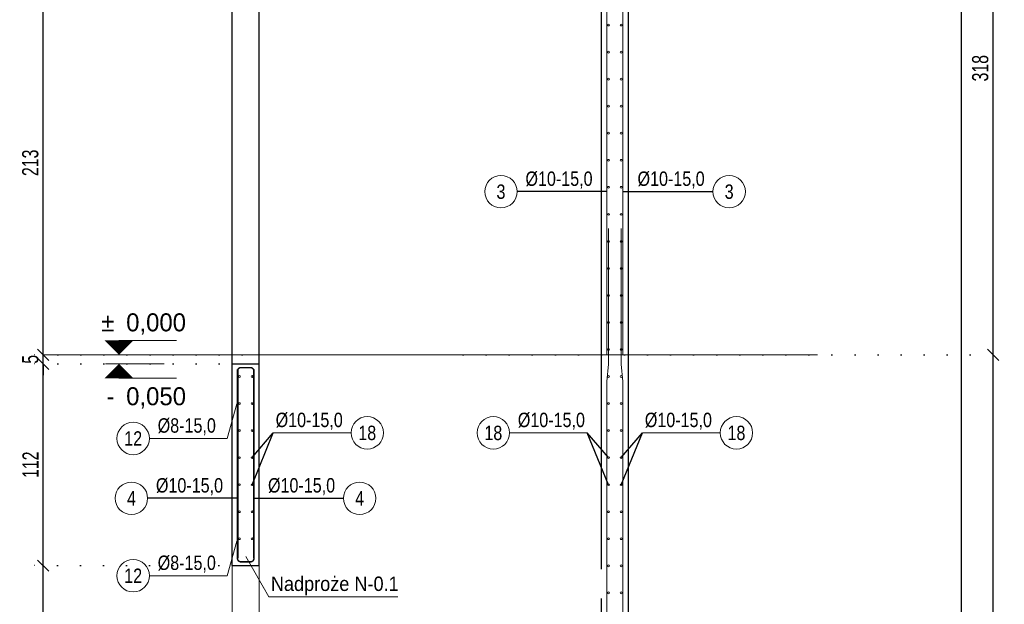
# Model space of a CAD drawing. Header units: millimetres. Extents: x 11149 to 111407, y -107619 to -23630.
# Tile 237 of 245: x 21141 to 21688, y -26605 to -26280. Entities that reach past the tile are written whole.
import ezdxf
from ezdxf.enums import TextEntityAlignment as Align

# ---------------------------------------------------------------- set-up
doc = ezdxf.new("R2010")
doc.units = ezdxf.units.MM
doc.header["$LTSCALE"] = 2
doc.linetypes.add('DOT', pattern=[6.35, 0, -6.35])
doc.layers.get('0').update_dxf_attribs({"plot": 0})
doc.layers.get('Defpoints').update_dxf_attribs({"color": 1})
for name, color, linetype, lineweight in [('e-cad_cienkie', 1, 'Continuous', 9), ('e-cad_kontur', 2, 'Continuous', 25), ('e-cad_opisy', 7, 'Continuous', 9), ('e-cad_prety_przekroj', 4, 'Continuous', 5), ('e-cad_prety_widok', 161, 'Continuous', 5), ('e-cad_wymiary', 4, 'Continuous', 9), ('Opisy', 7, 'Continuous', 13)]:
    doc.layers.add(name, color=color, linetype=linetype, lineweight=lineweight)
doc.layers.add('e-cad_strzemiona', color=3, linetype='Continuous')
doc.styles.add('e-cad_1', font='arial.ttf', dxfattribs={"width": 0.7})
doc.dimstyles.new('e-cad_1_25_[cm]', dxfattribs={"dimscale": 2.5, "dimtxt": 1.8, "dimasz": 1.25, "dimexe": 1.25, "dimexo": 0.625, "dimgap": 0.5, "dimtad": 1, "dimdec": 0, "dimrnd": 1, "dimzin": 1, "dimtxsty": 'e-cad_1', "dimblk": 'OBLIQUE', "dimcen": 2.5, "dimclrd": 256, "dimclre": 252, "dimclrt": 7, "dimadec": 0, "dimazin": 0, "dimtfac": 1, "dimtix": 1, "dimtmove": 2, "dimatfit": 3, "dimldrblk": 'NONE', "dimfxl": 60, "dimfxlon": 1, "dimarcsym": 0})
doc.dimstyles.new('e-cad_1_50_[cm]', dxfattribs={"dimscale": 5, "dimtxt": 1.8, "dimasz": 1.25, "dimexe": 1.25, "dimexo": 0.625, "dimgap": 0.5, "dimtad": 1, "dimdec": 0, "dimrnd": 1, "dimzin": 1, "dimtxsty": 'e-cad_1', "dimblk": 'OBLIQUE', "dimcen": 2.5, "dimclrd": 256, "dimclre": 252, "dimclrt": 7, "dimadec": 0, "dimazin": 0, "dimtfac": 1, "dimtix": 1, "dimtmove": 2, "dimatfit": 3, "dimldrblk": 'NONE', "dimfxl": 60, "dimfxlon": 1, "dimarcsym": 0})

# ---------------------------------------------------------------- blocks, each defined once
blk = doc.blocks.new('e-cad_kota_2')
blk.add_line((0, 1.6), (6.4, 1.6))
blk.add_lwpolyline([(0, 0, 0, 3.2, 0), (0, 1.6, 3.2, 3.2, 0)], format="xyseb")
at = {"style": 'e-cad_1', "width": 0.95}
blk.add_attdef('ZNAK', text='', height=2, dxfattribs=at).set_placement((-0.5, 2.6), align=Align.RIGHT)
blk.add_attdef('RZEDNA', (0.8, 2.6), '', height=2, dxfattribs=at)
blk = doc.blocks.new('e-cad_kota_2_1')
blk.add_line((0, -1.6), (6.4, -1.6))
blk.add_lwpolyline([(0, 0, 0, 3.2, 0), (0, -1.6, 3.2, 3.2, 0)], format="xyseb")
at = {"style": 'e-cad_1', "width": 0.95}
blk.add_attdef('ZNAK', text='', height=2, dxfattribs=at).set_placement((-0.5, -4.6), align=Align.RIGHT)
blk.add_attdef('RZEDNA', (0.8, -4.6), '', height=2, dxfattribs=at)
blk = doc.blocks.new('_OBLIQUE')
at = {"color": 0, "linetype": 'ByBlock', "lineweight": -2}
blk.add_line((-0.5, -0.5), (0.5, 0.5), dxfattribs=at)
blk = doc.blocks.new('*D1171')
at = {"layer": 'Defpoints', "color": 0}
for p in [(21433.26, -25127.38), (21664.21, -25127.38), (21550.21, -26631.38)]:
    blk.add_point(p, dxfattribs=at)
at = {"layer": 'e-cad_wymiary', "color": 252, "linetype": 'DOT', "lineweight": -2}
for p, q in [((21436.38, -25127.38), (21670.46, -25127.38)), ((21553.33, -26631.38), (21670.46, -26631.38))]:
    blk.add_line(p, q, dxfattribs=at)
at = {"layer": 'e-cad_wymiary', "lineweight": -2}
blk.add_line((21664.21, -26631.38), (21664.21, -25127.38), dxfattribs=at)
at = {"layer": 'e-cad_wymiary', "lineweight": -2, "xscale": 6.25, "yscale": 6.25, "zscale": 6.25}
for p, rotation in [((21664.21, -25127.38), 90), ((21664.21, -26631.38), 270)]:
    blk.add_blockref('_OBLIQUE', p, dxfattribs=dict(at, rotation=rotation))
at = {"layer": 'e-cad_wymiary', "color": 7, "insert": (21657.11, -25879.38), "char_height": 9, "attachment_point": 5, "rotation": 90, "style": 'e-cad_1'}
blk.add_mtext('1504', dxfattribs=at)
blk = doc.blocks.new('_None')
blk = doc.blocks.new('*D1175')
at = {"layer": 'Defpoints', "color": 0}
for p in [(21384.32, -26466.38), (21681.71, -26466.38), (21384.32, -26796.38)]:
    blk.add_point(p, dxfattribs=at)
at = {"layer": 'e-cad_wymiary', "color": 252, "linetype": 'DOT', "lineweight": -2}
for p, q in [((21387.45, -26466.38), (21687.96, -26466.38)), ((21387.45, -26796.38), (21687.96, -26796.38))]:
    blk.add_line(p, q, dxfattribs=at)
at = {"layer": 'e-cad_wymiary', "lineweight": -2}
blk.add_line((21681.71, -26796.38), (21681.71, -26466.38), dxfattribs=at)
at = {"layer": 'e-cad_wymiary', "lineweight": -2, "xscale": 6.25, "yscale": 6.25, "zscale": 6.25}
for p, rotation in [((21681.71, -26466.38), 90), ((21681.71, -26796.38), 270)]:
    blk.add_blockref('_OBLIQUE', p, dxfattribs=dict(at, rotation=rotation))
at = {"layer": 'e-cad_wymiary', "color": 7, "insert": (21674.61, -26631.38), "char_height": 9, "attachment_point": 5, "rotation": 90, "style": 'e-cad_1'}
blk.add_mtext('330', dxfattribs=at)
blk = doc.blocks.new('*D1176')
at = {"layer": 'Defpoints', "color": 0}
for p in [(21415.43, -26148.38), (21681.71, -26148.38), (21384.32, -26466.38)]:
    blk.add_point(p, dxfattribs=at)
at = {"layer": 'e-cad_wymiary', "color": 252, "linetype": 'DOT', "lineweight": -2}
for p, q in [((21418.56, -26148.38), (21687.96, -26148.38)), ((21387.45, -26466.38), (21687.96, -26466.38))]:
    blk.add_line(p, q, dxfattribs=at)
at = {"layer": 'e-cad_wymiary', "lineweight": -2}
blk.add_line((21681.71, -26466.38), (21681.71, -26148.38), dxfattribs=at)
at = {"layer": 'e-cad_wymiary', "lineweight": -2, "xscale": 6.25, "yscale": 6.25, "zscale": 6.25}
for p, rotation in [((21681.71, -26148.38), 90), ((21681.71, -26466.38), 270)]:
    blk.add_blockref('_OBLIQUE', p, dxfattribs=dict(at, rotation=rotation))
at = {"layer": 'e-cad_wymiary', "color": 7, "insert": (21674.61, -26307.38), "char_height": 9, "attachment_point": 5, "rotation": 90, "style": 'e-cad_1'}
blk.add_mtext('318', dxfattribs=at)
blk = doc.blocks.new('*D1182')
at = {"layer": 'Defpoints', "color": 0, "ltscale": 0.5}
for p in [(21154.21, -26583.38), (21267.69, -26583.38), (21274.21, -26796.93)]:
    blk.add_point(p, dxfattribs=at)
at = {"layer": 'e-cad_wymiary', "color": 252, "linetype": 'DOT', "lineweight": -2}
for p, q in [((21264.57, -26583.38), (21147.96, -26583.38)), ((21271.08, -26796.93), (21147.96, -26796.93))]:
    blk.add_line(p, q, dxfattribs=at)
at = {"layer": 'e-cad_wymiary', "lineweight": -2}
blk.add_line((21154.21, -26796.93), (21154.21, -26583.38), dxfattribs=at)
at = {"layer": 'e-cad_wymiary', "lineweight": -2, "ltscale": 0.5, "xscale": 6.25, "yscale": 6.25, "zscale": 6.25}
for p, rotation in [((21154.21, -26583.38), 90), ((21154.21, -26796.93), 270)]:
    blk.add_blockref('_OBLIQUE', p, dxfattribs=dict(at, rotation=rotation))
at = {"layer": 'e-cad_wymiary', "color": 7, "ltscale": 0.5, "insert": (21147.19, -26690.16), "char_height": 9, "attachment_point": 5, "rotation": 90, "style": 'e-cad_1'}
blk.add_mtext('214', dxfattribs=at)
blk = doc.blocks.new('*D1183')
at = {"layer": 'Defpoints', "color": 0, "ltscale": 0.5}
for p in [(21154.21, -26471.38), (21267.9, -26471.38), (21267.69, -26583.38)]:
    blk.add_point(p, dxfattribs=at)
at = {"layer": 'e-cad_wymiary', "color": 252, "linetype": 'DOT', "lineweight": -2}
for p, q in [((21264.78, -26471.38), (21147.96, -26471.38)), ((21264.57, -26583.38), (21147.96, -26583.38))]:
    blk.add_line(p, q, dxfattribs=at)
at = {"layer": 'e-cad_wymiary', "lineweight": -2}
blk.add_line((21154.21, -26583.38), (21154.21, -26471.38), dxfattribs=at)
at = {"layer": 'e-cad_wymiary', "lineweight": -2, "ltscale": 0.5, "xscale": 6.25, "yscale": 6.25, "zscale": 6.25}
for p, rotation in [((21154.21, -26471.38), 90), ((21154.21, -26583.38), 270)]:
    blk.add_blockref('_OBLIQUE', p, dxfattribs=dict(at, rotation=rotation))
at = {"layer": 'e-cad_wymiary', "color": 7, "ltscale": 0.5, "insert": (21147.19, -26527.38), "char_height": 9, "attachment_point": 5, "rotation": 90, "style": 'e-cad_1'}
blk.add_mtext('112', dxfattribs=at)
blk = doc.blocks.new('*D1184')
at = {"layer": 'Defpoints', "color": 0}
for p in [(21154.21, -26466.38), (21267.9, -26466.38), (21267.9, -26471.38)]:
    blk.add_point(p, dxfattribs=at)
at = {"layer": 'e-cad_wymiary', "lineweight": -2}
for p, q in [((21154.21, -26466.38), (21154.21, -26460.13)), ((21154.21, -26471.38), (21154.21, -26466.38)), ((21154.21, -26471.38), (21154.21, -26477.63))]:
    blk.add_line(p, q, dxfattribs=at)
at = {"layer": 'e-cad_wymiary', "color": 252, "linetype": 'DOT', "lineweight": -2}
for p, q in [((21264.78, -26466.38), (21147.96, -26466.38)), ((21264.78, -26471.38), (21147.96, -26471.38))]:
    blk.add_line(p, q, dxfattribs=at)
at = {"layer": 'e-cad_wymiary', "lineweight": -2, "xscale": 6.25, "yscale": 6.25, "zscale": 6.25}
for p, rotation in [((21154.21, -26466.38), 270), ((21154.21, -26471.38), 90)]:
    blk.add_blockref('_OBLIQUE', p, dxfattribs=dict(at, rotation=rotation))
at = {"layer": 'e-cad_wymiary', "color": 7, "insert": (21147.13, -26468.88), "char_height": 9, "attachment_point": 5, "rotation": 90, "style": 'e-cad_1'}
blk.add_mtext('5', dxfattribs=at)
blk = doc.blocks.new('*D1185')
at = {"layer": 'Defpoints', "color": 0}
for p in [(21154.21, -26253.38), (21266.71, -26253.38), (21267.9, -26466.38)]:
    blk.add_point(p, dxfattribs=at)
at = {"layer": 'e-cad_wymiary', "color": 252, "linetype": 'DOT', "lineweight": -2}
for p, q in [((21263.58, -26253.38), (21147.96, -26253.38)), ((21264.78, -26466.38), (21147.96, -26466.38))]:
    blk.add_line(p, q, dxfattribs=at)
at = {"layer": 'e-cad_wymiary', "lineweight": -2}
blk.add_line((21154.21, -26466.38), (21154.21, -26253.38), dxfattribs=at)
at = {"layer": 'e-cad_wymiary', "lineweight": -2, "xscale": 6.25, "yscale": 6.25, "zscale": 6.25}
for p, rotation in [((21154.21, -26253.38), 90), ((21154.21, -26466.38), 270)]:
    blk.add_blockref('_OBLIQUE', p, dxfattribs=dict(at, rotation=rotation))
at = {"layer": 'e-cad_wymiary', "color": 7, "insert": (21147.11, -26359.88), "char_height": 9, "attachment_point": 5, "rotation": 90, "style": 'e-cad_1'}
blk.add_mtext('213', dxfattribs=at)
blk = doc.blocks.new('e-cad_ZelbetOpisNiezliczalny_1L')
at = {"layer": 'e-cad_cienkie'}
blk.add_circle((-2.25, 0), 2.25, dxfattribs=at)
at = {"layer": 'e-cad_opisy', "ltscale": 0.04, "style": 'e-cad_1', "width": 0.8}
for tag, p in [('OPIS', (1.15, 0.8)), ('UWAGI', (1.15, -2.8))]:
    blk.add_attdef(tag, p, '', height=2, dxfattribs=at)
blk.add_attdef('NR', text='', height=2, dxfattribs=at).set_placement((-2.25, 0), align=Align.MIDDLE_CENTER)

msp = doc.modelspace()

# ---------------------------------------------------------------- hatches: boundary and pattern name
at = {"layer": 'e-cad_prety_przekroj'}
h = msp.add_hatch(color=256, dxfattribs=at)
edge = h.paths.add_edge_path()
edge.add_ellipse((21468.21, -26283.45), major_axis=(0.354, 0.354), ratio=1, start_angle=315, end_angle=675)
h = msp.add_hatch(color=256, dxfattribs=at)
edge = h.paths.add_edge_path()
edge.add_ellipse((21475.21, -26283.45), major_axis=(-0.354, 0.354), ratio=1, start_angle=-315, end_angle=45, ccw=False)
h = msp.add_hatch(color=256, dxfattribs=at)
edge = h.paths.add_edge_path()
edge.add_ellipse((21468.21, -26298.45), major_axis=(0.354, 0.354), ratio=1, start_angle=315, end_angle=675)
h = msp.add_hatch(color=256, dxfattribs=at)
edge = h.paths.add_edge_path()
edge.add_ellipse((21475.21, -26298.45), major_axis=(-0.354, 0.354), ratio=1, start_angle=-315, end_angle=45, ccw=False)
h = msp.add_hatch(color=256, dxfattribs=at)
edge = h.paths.add_edge_path()
edge.add_ellipse((21468.21, -26313.45), major_axis=(0.354, 0.354), ratio=1, start_angle=315, end_angle=675)
h = msp.add_hatch(color=256, dxfattribs=at)
edge = h.paths.add_edge_path()
edge.add_ellipse((21475.21, -26313.45), major_axis=(-0.354, 0.354), ratio=1, start_angle=-315, end_angle=45, ccw=False)
h = msp.add_hatch(color=256, dxfattribs=at)
edge = h.paths.add_edge_path()
edge.add_ellipse((21468.21, -26328.45), major_axis=(0.354, 0.354), ratio=1, start_angle=315, end_angle=675)
h = msp.add_hatch(color=256, dxfattribs=at)
edge = h.paths.add_edge_path()
edge.add_ellipse((21475.21, -26328.45), major_axis=(-0.354, 0.354), ratio=1, start_angle=-315, end_angle=45, ccw=False)
h = msp.add_hatch(color=256, dxfattribs=at)
edge = h.paths.add_edge_path()
edge.add_ellipse((21468.21, -26343.45), major_axis=(0.354, 0.354), ratio=1, start_angle=315, end_angle=675)
h = msp.add_hatch(color=256, dxfattribs=at)
edge = h.paths.add_edge_path()
edge.add_ellipse((21475.21, -26343.45), major_axis=(-0.354, 0.354), ratio=1, start_angle=-315, end_angle=45, ccw=False)
h = msp.add_hatch(color=256, dxfattribs=at)
edge = h.paths.add_edge_path()
edge.add_ellipse((21468.21, -26358.45), major_axis=(0.354, 0.354), ratio=1, start_angle=315, end_angle=675)
h = msp.add_hatch(color=256, dxfattribs=at)
edge = h.paths.add_edge_path()
edge.add_ellipse((21475.21, -26358.45), major_axis=(-0.354, 0.354), ratio=1, start_angle=-315, end_angle=45, ccw=False)
h = msp.add_hatch(color=256, dxfattribs=at)
edge = h.paths.add_edge_path()
edge.add_ellipse((21468.21, -26373.45), major_axis=(0.354, 0.354), ratio=1, start_angle=315, end_angle=675)
h = msp.add_hatch(color=256, dxfattribs=at)
edge = h.paths.add_edge_path()
edge.add_ellipse((21475.21, -26373.45), major_axis=(-0.354, 0.354), ratio=1, start_angle=-315, end_angle=45, ccw=False)
h = msp.add_hatch(color=256, dxfattribs=at)
edge = h.paths.add_edge_path()
edge.add_ellipse((21468.21, -26388.45), major_axis=(0.354, 0.354), ratio=1, start_angle=315, end_angle=675)
h = msp.add_hatch(color=256, dxfattribs=at)
edge = h.paths.add_edge_path()
edge.add_ellipse((21475.21, -26388.45), major_axis=(-0.354, 0.354), ratio=1, start_angle=-315, end_angle=45, ccw=False)
h = msp.add_hatch(color=256, dxfattribs=at)
edge = h.paths.add_edge_path()
edge.add_ellipse((21468.21, -26403.45), major_axis=(0.354, 0.354), ratio=1, start_angle=315, end_angle=675)
h = msp.add_hatch(color=256, dxfattribs=at)
edge = h.paths.add_edge_path()
edge.add_ellipse((21475.21, -26403.45), major_axis=(-0.354, 0.354), ratio=1, start_angle=-315, end_angle=45, ccw=False)
h = msp.add_hatch(color=256, dxfattribs=at)
edge = h.paths.add_edge_path()
edge.add_ellipse((21468.21, -26418.45), major_axis=(0.354, 0.354), ratio=1, start_angle=315, end_angle=675)
h = msp.add_hatch(color=256, dxfattribs=at)
edge = h.paths.add_edge_path()
edge.add_ellipse((21475.21, -26418.45), major_axis=(-0.354, 0.354), ratio=1, start_angle=-315, end_angle=45, ccw=False)
h = msp.add_hatch(color=256, dxfattribs=at)
edge = h.paths.add_edge_path()
edge.add_ellipse((21468.21, -26433.45), major_axis=(0.354, 0.354), ratio=1, start_angle=315, end_angle=675)
h = msp.add_hatch(color=256, dxfattribs=at)
edge = h.paths.add_edge_path()
edge.add_ellipse((21475.21, -26433.45), major_axis=(-0.354, 0.354), ratio=1, start_angle=-315, end_angle=45, ccw=False)
h = msp.add_hatch(color=256, dxfattribs=at)
edge = h.paths.add_edge_path()
edge.add_ellipse((21468.21, -26448.45), major_axis=(0.354, 0.354), ratio=1, start_angle=315, end_angle=675)
h = msp.add_hatch(color=256, dxfattribs=at)
edge = h.paths.add_edge_path()
edge.add_ellipse((21475.21, -26448.45), major_axis=(-0.354, 0.354), ratio=1, start_angle=-315, end_angle=45, ccw=False)
h = msp.add_hatch(color=256, dxfattribs=at)
edge = h.paths.add_edge_path()
edge.add_ellipse((21468.21, -26463.45), major_axis=(0.354, 0.354), ratio=1, start_angle=315, end_angle=675)
h = msp.add_hatch(color=256, dxfattribs=at)
edge = h.paths.add_edge_path()
edge.add_ellipse((21475.21, -26463.45), major_axis=(-0.354, 0.354), ratio=1, start_angle=-315, end_angle=45, ccw=False)
h = msp.add_hatch(color=256, dxfattribs=at)
edge = h.paths.add_edge_path()
edge.add_ellipse((21263.21, -26478.45), major_axis=(0.354, 0.354), ratio=1, start_angle=315, end_angle=675)
h = msp.add_hatch(color=256, dxfattribs=at)
edge = h.paths.add_edge_path()
edge.add_ellipse((21270.21, -26478.45), major_axis=(-0.354, 0.354), ratio=1, start_angle=-315, end_angle=45, ccw=False)
h = msp.add_hatch(color=256, dxfattribs=at)
edge = h.paths.add_edge_path()
edge.add_ellipse((21468.21, -26478.45), major_axis=(0.354, 0.354), ratio=1, start_angle=315, end_angle=675)
h = msp.add_hatch(color=256, dxfattribs=at)
edge = h.paths.add_edge_path()
edge.add_ellipse((21475.21, -26478.45), major_axis=(-0.354, 0.354), ratio=1, start_angle=-315, end_angle=45, ccw=False)
h = msp.add_hatch(color=256, dxfattribs=at)
edge = h.paths.add_edge_path()
edge.add_ellipse((21263.21, -26493.45), major_axis=(0.354, 0.354), ratio=1, start_angle=315, end_angle=675)
h = msp.add_hatch(color=256, dxfattribs=at)
edge = h.paths.add_edge_path()
edge.add_ellipse((21270.21, -26493.45), major_axis=(-0.354, 0.354), ratio=1, start_angle=-315, end_angle=45, ccw=False)
h = msp.add_hatch(color=256, dxfattribs=at)
edge = h.paths.add_edge_path()
edge.add_ellipse((21468.21, -26493.45), major_axis=(0.354, 0.354), ratio=1, start_angle=315, end_angle=675)
h = msp.add_hatch(color=256, dxfattribs=at)
edge = h.paths.add_edge_path()
edge.add_ellipse((21475.21, -26493.45), major_axis=(-0.354, 0.354), ratio=1, start_angle=-315, end_angle=45, ccw=False)
h = msp.add_hatch(color=256, dxfattribs=at)
edge = h.paths.add_edge_path()
edge.add_ellipse((21263.21, -26508.45), major_axis=(0.354, 0.354), ratio=1, start_angle=315, end_angle=675)
h = msp.add_hatch(color=256, dxfattribs=at)
edge = h.paths.add_edge_path()
edge.add_ellipse((21270.21, -26508.45), major_axis=(-0.354, 0.354), ratio=1, start_angle=-315, end_angle=45, ccw=False)
h = msp.add_hatch(color=256, dxfattribs=at)
edge = h.paths.add_edge_path()
edge.add_ellipse((21468.21, -26508.45), major_axis=(0.354, 0.354), ratio=1, start_angle=315, end_angle=675)
h = msp.add_hatch(color=256, dxfattribs=at)
edge = h.paths.add_edge_path()
edge.add_ellipse((21475.21, -26508.45), major_axis=(-0.354, 0.354), ratio=1, start_angle=-315, end_angle=45, ccw=False)
h = msp.add_hatch(color=256, dxfattribs=at)
edge = h.paths.add_edge_path()
edge.add_ellipse((21263.21, -26523.45), major_axis=(0.354, 0.354), ratio=1, start_angle=315, end_angle=675)
h = msp.add_hatch(color=256, dxfattribs=at)
edge = h.paths.add_edge_path()
edge.add_ellipse((21270.21, -26523.45), major_axis=(-0.354, 0.354), ratio=1, start_angle=-315, end_angle=45, ccw=False)
h = msp.add_hatch(color=256, dxfattribs=at)
edge = h.paths.add_edge_path()
edge.add_ellipse((21468.21, -26523.45), major_axis=(0.354, 0.354), ratio=1, start_angle=315, end_angle=675)
h = msp.add_hatch(color=256, dxfattribs=at)
edge = h.paths.add_edge_path()
edge.add_ellipse((21475.21, -26523.45), major_axis=(-0.354, 0.354), ratio=1, start_angle=-315, end_angle=45, ccw=False)
h = msp.add_hatch(color=256, dxfattribs=at)
edge = h.paths.add_edge_path()
edge.add_ellipse((21263.21, -26538.45), major_axis=(0.354, 0.354), ratio=1, start_angle=315, end_angle=675)
h = msp.add_hatch(color=256, dxfattribs=at)
edge = h.paths.add_edge_path()
edge.add_ellipse((21270.21, -26538.45), major_axis=(-0.354, 0.354), ratio=1, start_angle=-315, end_angle=45, ccw=False)
h = msp.add_hatch(color=256, dxfattribs=at)
edge = h.paths.add_edge_path()
edge.add_ellipse((21468.21, -26538.45), major_axis=(0.354, 0.354), ratio=1, start_angle=315, end_angle=675)
h = msp.add_hatch(color=256, dxfattribs=at)
edge = h.paths.add_edge_path()
edge.add_ellipse((21475.21, -26538.45), major_axis=(-0.354, 0.354), ratio=1, start_angle=-315, end_angle=45, ccw=False)
h = msp.add_hatch(color=256, dxfattribs=at)
edge = h.paths.add_edge_path()
edge.add_ellipse((21263.21, -26553.45), major_axis=(0.354, 0.354), ratio=1, start_angle=315, end_angle=675)
h = msp.add_hatch(color=256, dxfattribs=at)
edge = h.paths.add_edge_path()
edge.add_ellipse((21270.21, -26553.45), major_axis=(-0.354, 0.354), ratio=1, start_angle=-315, end_angle=45, ccw=False)
h = msp.add_hatch(color=256, dxfattribs=at)
edge = h.paths.add_edge_path()
edge.add_ellipse((21468.21, -26553.45), major_axis=(0.354, 0.354), ratio=1, start_angle=315, end_angle=675)
h = msp.add_hatch(color=256, dxfattribs=at)
edge = h.paths.add_edge_path()
edge.add_ellipse((21475.21, -26553.45), major_axis=(-0.354, 0.354), ratio=1, start_angle=-315, end_angle=45, ccw=False)
h = msp.add_hatch(color=256, dxfattribs=at)
edge = h.paths.add_edge_path()
edge.add_ellipse((21263.21, -26568.45), major_axis=(0.354, 0.354), ratio=1, start_angle=315, end_angle=675)
h = msp.add_hatch(color=256, dxfattribs=at)
edge = h.paths.add_edge_path()
edge.add_ellipse((21270.21, -26568.45), major_axis=(-0.354, 0.354), ratio=1, start_angle=-315, end_angle=45, ccw=False)
h = msp.add_hatch(color=256, dxfattribs=at)
edge = h.paths.add_edge_path()
edge.add_ellipse((21468.21, -26568.45), major_axis=(0.354, 0.354), ratio=1, start_angle=315, end_angle=675)
h = msp.add_hatch(color=256, dxfattribs=at)
edge = h.paths.add_edge_path()
edge.add_ellipse((21475.21, -26568.45), major_axis=(-0.354, 0.354), ratio=1, start_angle=-315, end_angle=45, ccw=False)

# ---------------------------------------------------------------- linework, layer by layer
for p, q in [((21259.21, -26471.38), (21259.21, -26253.38)), ((21274.21, -26471.38), (21274.21, -26253.38))]:
    msp.add_line(p, q)
at = {"layer": 'e-cad_cienkie'}
for p, q in [((21188.84, -26466.38), (21221.34, -26466.38)), ((21188.84, -26471.38), (21221.34, -26471.38)), ((21256.41, -26512.8), (21261.84, -26493.65)), ((21256.41, -26588.97), (21261.84, -26569.82))]:
    msp.add_line(p, q, dxfattribs=at)
for points in [[(21282.03, -26509.71), (21325.21, -26509.71)], [(21456.39, -26509.71), (21413.21, -26509.71)], [(21487.03, -26509.71), (21530.21, -26509.71)], [(21256.41, -26512.8), (21213.23, -26512.8)], [(21256.41, -26588.97), (21213.23, -26588.97)]]:
    msp.add_lwpolyline(points, dxfattribs=at)
at = {"layer": 'e-cad_kontur'}
for p, q in [((21479.21, -26923.38), (21479.21, -25112.38)), ((21464.21, -26923.38), (21464.21, -25127.38)), ((21259.21, -26471.38), (21274.21, -26471.38)), ((21259.21, -26583.38), (21259.21, -26471.38)), ((21274.21, -26583.38), (21274.21, -26471.38))]:
    msp.add_line(p, q, dxfattribs=at)
at = {"layer": 'e-cad_prety_przekroj'}
for centre in [(21468.21, -26283.45), (21475.21, -26283.45), (21468.21, -26298.45), (21475.21, -26298.45), (21468.21, -26313.45), (21475.21, -26313.45), (21468.21, -26328.45), (21475.21, -26328.45), (21468.21, -26343.45), (21475.21, -26343.45), (21468.21, -26358.45), (21475.21, -26358.45), (21468.21, -26373.45), (21475.21, -26373.45), (21468.21, -26388.45), (21475.21, -26388.45), (21468.21, -26403.45), (21475.21, -26403.45), (21468.21, -26418.45), (21475.21, -26418.45), (21468.21, -26433.45), (21475.21, -26433.45), (21468.21, -26448.45), (21475.21, -26448.45), (21468.21, -26463.45), (21475.21, -26463.45), (21263.21, -26478.45), (21270.21, -26478.45), (21468.21, -26478.45), (21475.21, -26478.45), (21263.21, -26493.45), (21270.21, -26493.45), (21468.21, -26493.45), (21475.21, -26493.45), (21263.21, -26508.45), (21270.21, -26508.45), (21468.21, -26508.45), (21475.21, -26508.45), (21263.21, -26523.45), (21270.21, -26523.45), (21468.21, -26523.45), (21475.21, -26523.45), (21263.21, -26538.45), (21270.21, -26538.45), (21468.21, -26538.45), (21475.21, -26538.45), (21263.21, -26553.45), (21270.21, -26553.45), (21468.21, -26553.45), (21475.21, -26553.45), (21263.21, -26568.45), (21270.21, -26568.45), (21468.21, -26568.45), (21475.21, -26568.45)]:
    msp.add_circle(centre, 0.5, dxfattribs=at)
at = {"layer": 'e-cad_prety_widok'}
for points, format in [([(21467.21, -26466.38), (21467.21, -26163.5, -0.026186), (21467.22, -26163.25), (21468.19, -26153.5, 0.026186), (21468.21, -26153.26), (21468.21, -26078.38)], "xyb"), ([(21476.21, -26466.38), (21476.21, -26163.5, 0.026186), (21476.19, -26163.25), (21475.22, -26153.5, -0.026186), (21475.21, -26153.26), (21475.21, -26078.38)], "xyb"), ([(21262.21, -26579.38, 1, 1, 0), (21262.21, -26474.38, 1, 1, 0)], "xyseb"), ([(21271.21, -26579.38, 1, 1, 0), (21271.21, -26474.38, 1, 1, 0)], "xyseb")]:
    msp.add_lwpolyline(points, format=format, dxfattribs=at)
at = {"layer": 'e-cad_strzemiona'}
for points in [[(21262.11, -26503.48, 0.8, 0.8, 0), (21262.11, -26475.48, 0.8, 0.8, -0.414214), (21264.11, -26473.48, 0.8, 0.8, 0), (21269.31, -26473.48, 0.8, 0.8, -0.414214), (21271.31, -26475.48, 0.8, 0.8, 0), (21271.31, -26503.48, 0.8, 0.8, 0)], [(21262.11, -26551.28, 0.8, 0.8, 0), (21262.11, -26579.28, 0.8, 0.8, 0.414214), (21264.11, -26581.28, 0.8, 0.8, 0), (21269.31, -26581.28, 0.8, 0.8, 0.414214), (21271.31, -26579.28, 0.8, 0.8, 0), (21271.31, -26551.28, 0.8, 0.8, 0)]]:
    msp.add_lwpolyline(points, format="xyseb", dxfattribs=at)
at = {"layer": 'e-cad_wymiary', "ltscale": 0.5}
msp.add_line((21154.21, -26466.38), (21584.21, -26466.38), dxfattribs=at)
at = {"layer": 'e-cad_wymiary'}
for p, q in [((21259.21, -26801.38), (21259.21, -26583.38)), ((21274.21, -26583.38), (21274.21, -26801.38))]:
    msp.add_line(p, q, dxfattribs=at)

# ---------------------------------------------------------------- block references
at = {"layer": 'e-cad_opisy'}
for name, p, xscale, yscale, zscale, values in [('e-cad_ZelbetOpisNiezliczalny_1L', (21417.45, -26375.87), 4, 4, 4, {'OPIS': '%%c10-15,0', 'NR': '3'}), ('e-cad_kota_2', (21196.34, -26466.38), 5, 5, 5, {'RZEDNA': '0,000', 'ZNAK': '%%p'}), ('e-cad_kota_2_1', (21196.34, -26471.38), 5, 5, 5, {'RZEDNA': '0,050', 'ZNAK': '-'}), ('e-cad_ZelbetOpisNiezliczalny_1L', (21413.21, -26509.71), 4, 4, 4, {'OPIS': '%%c10-15,0', 'NR': '18'}), ('e-cad_ZelbetOpisNiezliczalny_1L', (21213.23, -26512.8), 4, 4, 4, {'OPIS': '%%c8-15,0', 'NR': '12'}), ('e-cad_ZelbetOpisNiezliczalny_1L', (21212.25, -26546.01), 4, 4, 4, {'OPIS': '%%c10-15,0', 'NR': '4'}), ('e-cad_ZelbetOpisNiezliczalny_1L', (21213.23, -26588.97), 4, 4, 4, {'OPIS': '%%c8-15,0', 'NR': '12'})]:
    msp.add_blockref(name, p, dxfattribs=dict(at, xscale=xscale, yscale=yscale, zscale=zscale)).add_auto_attribs(values)
ref = msp.add_blockref('e-cad_ZelbetOpisNiezliczalny_1L', (21526.17, -26375.87), dxfattribs=dict(at, xscale=-4, yscale=4, zscale=4))
ref.add_attrib('OPIS', '%%c10-15,0', (21484.29, -26372.67), dxfattribs={"height": 8, "style": 'e-cad_1', "width": 0.8})
ref.add_attrib('NR', '3', dxfattribs={"height": 8, "style": 'e-cad_1', "width": 0.8}).set_placement((21535.17, -26375.87), align=Align.MIDDLE_CENTER)
ref = msp.add_blockref('e-cad_ZelbetOpisNiezliczalny_1L', (21325.21, -26509.71), dxfattribs=dict(at, xscale=-4, yscale=4, zscale=4))
ref.add_attrib('OPIS', '%%c10-15,0', (21283.33, -26506.51), dxfattribs={"height": 8, "style": 'e-cad_1', "width": 0.8})
ref.add_attrib('NR', '18', dxfattribs={"height": 8, "style": 'e-cad_1', "width": 0.8}).set_placement((21334.21, -26509.71), align=Align.MIDDLE_CENTER)
ref = msp.add_blockref('e-cad_ZelbetOpisNiezliczalny_1L', (21530.21, -26509.71), dxfattribs=dict(at, xscale=-4, yscale=4, zscale=4))
ref.add_attrib('OPIS', '%%c10-15,0', (21488.33, -26506.51), dxfattribs={"height": 8, "style": 'e-cad_1', "width": 0.8})
ref.add_attrib('NR', '18', dxfattribs={"height": 8, "style": 'e-cad_1', "width": 0.8}).set_placement((21539.21, -26509.71), align=Align.MIDDLE_CENTER)
ref = msp.add_blockref('e-cad_ZelbetOpisNiezliczalny_1L', (21320.97, -26546.01), dxfattribs=dict(at, xscale=-4, yscale=4, zscale=4))
ref.add_attrib('OPIS', '%%c10-15,0', (21279.09, -26542.81), dxfattribs={"height": 8, "style": 'e-cad_1', "width": 0.8})
ref.add_attrib('NR', '4', dxfattribs={"height": 8, "style": 'e-cad_1', "width": 0.8}).set_placement((21329.97, -26546.01), align=Align.MIDDLE_CENTER)

# ---------------------------------------------------------------- dimensions: what is measured, and where the dimension line sits
at = {"layer": 'e-cad_wymiary'}
for base, p1, p2, picture, middle in [((21664.21, -25127.38), (21550.21, -26631.38), (21433.26, -25127.38), '*D1171', (21657.11, -25879.38)), ((21681.71, -26148.38), (21384.32, -26466.38), (21415.43, -26148.38), '*D1176', (21674.61, -26307.38)), ((21154.21, -26253.38), (21267.9, -26466.38), (21266.71, -26253.38), '*D1185', (21147.11, -26359.88)), ((21154.21, -26466.38), (21267.9, -26471.38), (21267.9, -26466.38), '*D1184', (21147.13, -26468.88)), ((21681.71, -26466.38), (21384.32, -26796.38), (21384.32, -26466.38), '*D1175', (21674.61, -26631.38))]:
    dim = msp.add_linear_dim(base=base, p1=p1, p2=p2, angle=90, dimstyle='e-cad_1_50_[cm]', dxfattribs=at)
    dim.commit()
    dim.dimension.update_dxf_attribs({"geometry": picture, "text_midpoint": middle})
for base, p1, p2, picture, middle in [((21154.21, -26471.38), (21267.69, -26583.38), (21267.9, -26471.38), '*D1183', (21147.19, -26527.38)), ((21154.21, -26583.38), (21274.21, -26796.93), (21267.69, -26583.38), '*D1182', (21147.19, -26690.16))]:
    dim = msp.add_linear_dim(base=base, p1=p1, p2=p2, angle=90, dimstyle='e-cad_1_50_[cm]', override={"dimblk": 'OBLIQUE'}, dxfattribs=at)
    dim.commit()
    dim.dimension.update_dxf_attribs({"geometry": picture, "text_midpoint": middle})

# ---------------------------------------------------------------- leaders
at = {"layer": 'e-cad_cienkie'}
for points in [[(21467.41, -26375.87), (21417.45, -26375.87)], [(21476.21, -26375.87), (21526.17, -26375.87)], [(21270.21, -26523.45), (21282.03, -26509.71)], [(21270.21, -26538.45), (21282.03, -26509.71)], [(21468.21, -26523.45), (21456.39, -26509.71)], [(21468.21, -26538.45), (21456.39, -26509.71)], [(21475.21, -26523.45), (21487.03, -26509.71)], [(21475.21, -26538.45), (21487.03, -26509.71)], [(21262.21, -26546.01), (21212.25, -26546.01)], [(21271.01, -26546.01), (21320.97, -26546.01)]]:
    msp.add_leader(points, dimstyle='e-cad_1_25_[cm]', override={"dimldrblk": 'None'}, dxfattribs=at)

# ---------------------------------------------------------------- next in the draw order: texts
at = {"layer": 'Opisy', "insert": (21280.67, -26589.43), "char_height": 8, "width": 193.6646, "attachment_point": 1, "style": 'e-cad_1', "bg_fill": 2}
msp.add_mtext('{\\W0.9;Nadproże N-0.1}', dxfattribs=at)

# ---------------------------------------------------------------- next in the draw order: hatches: boundary and pattern name
at = {"layer": 'e-cad_prety_przekroj'}
h = msp.add_hatch(color=256, dxfattribs=at)
edge = h.paths.add_edge_path()
edge.add_ellipse((21468.21, -26583.45), major_axis=(0.354, 0.354), ratio=1, start_angle=315, end_angle=675)
h = msp.add_hatch(color=256, dxfattribs=at)
edge = h.paths.add_edge_path()
edge.add_ellipse((21475.21, -26583.45), major_axis=(-0.354, 0.354), ratio=1, start_angle=-315, end_angle=45, ccw=False)
h = msp.add_hatch(color=256, dxfattribs=at)
edge = h.paths.add_edge_path()
edge.add_ellipse((21468.21, -26598.45), major_axis=(0.354, 0.354), ratio=1, start_angle=315, end_angle=675)
h = msp.add_hatch(color=256, dxfattribs=at)
edge = h.paths.add_edge_path()
edge.add_ellipse((21475.21, -26598.45), major_axis=(-0.354, 0.354), ratio=1, start_angle=-315, end_angle=45, ccw=False)

# ---------------------------------------------------------------- next in the draw order: linework, layer by layer
at = {"layer": 'e-cad_kontur'}
msp.add_line((21259.21, -26583.38), (21274.21, -26583.38), dxfattribs=at)
at = {"layer": 'e-cad_prety_przekroj'}
for centre in [(21468.21, -26583.45), (21475.21, -26583.45), (21468.21, -26598.45), (21475.21, -26598.45)]:
    msp.add_circle(centre, 0.5, dxfattribs=at)
at = {"layer": 'e-cad_prety_widok'}
for points in [[(21467.21, -26923.38), (21467.21, -26481.5, -0.026186), (21467.22, -26481.25), (21468.19, -26471.5, 0.026186), (21468.21, -26471.26), (21468.21, -26396.38)], [(21476.21, -26923.38), (21476.21, -26481.5, 0.026186), (21476.19, -26481.25), (21475.22, -26471.5, -0.026186), (21475.21, -26471.26), (21475.21, -26396.38)]]:
    msp.add_lwpolyline(points, format="xyb", dxfattribs=at)
at = {"layer": 'Opisy'}
msp.add_lwpolyline([(21351.2, -26600.72), (21279.5, -26600.72), (21266.71, -26578.38)], dxfattribs=at)

doc.saveas('drawing.dxf')
